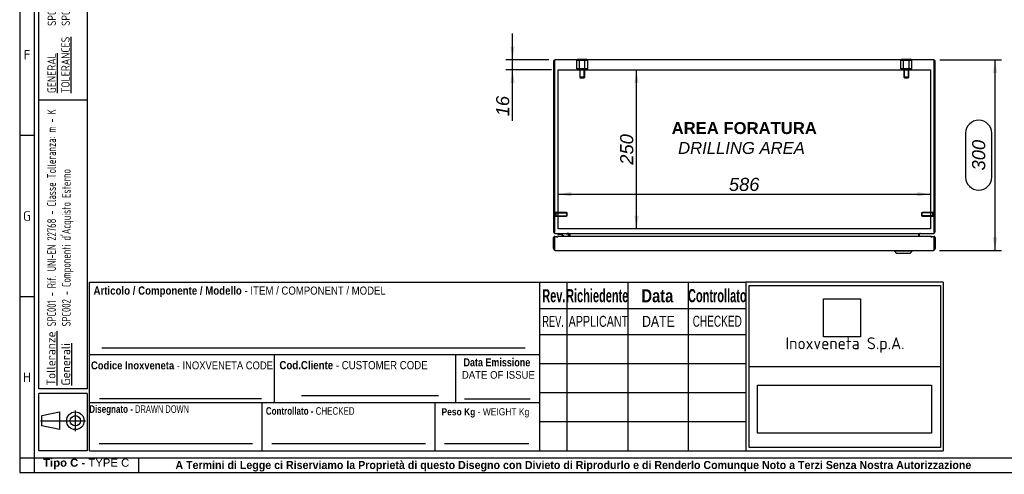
# Model space of a CAD drawing. Extents: x 6 to 412, y 11 to 288.
# Tile 1 of 3: x 6 to 213, y 11 to 106. Entities that reach past the tile are written whole.
import ezdxf
from ezdxf.enums import TextEntityAlignment as Align
from ezdxf.lldxf.tags import DXFTag

# ---------------------------------------------------------------- set-up
doc = ezdxf.new("R2010")
doc.units = 0
doc.layers.get('0').update_dxf_attribs({"linetype": 'CONTINUOUS'})
for name, color, linetype in [('_TRANSLATION', 7, 'CONTINUOUS'), ('AE00417_01', 7, 'CONTINUOUS'), ('AE00907_02', 7, 'CONTINUOUS'), ('C0000000', 7, 'CONTINUOUS'), ('C0000000_04', 7, 'CONTINUOUS'), ('C0000000_05', 7, 'CONTINUOUS'), ('C0000000_25', 7, 'CONTINUOUS'), ('C0000000_51', 7, 'CONTINUOUS'), ('DEFAULT', 7, 'CONTINUOUS'), ('SBAVATURE', 7, 'CONTINUOUS'), ('SERRATURA_SUP', 7, 'CONTINUOUS')]:
    doc.layers.add(name, color=color, linetype=linetype)
doc.styles.add('SEACAD_ARIAL', font='arial.ttf')
doc.styles.add('SEACAD_ARIAL_NARROW', font='ARIALN.TTF', dxfattribs={"width": 0.8})
doc.styles.add('SEACAD_ARIALB', font='arialbd.ttf', dxfattribs={"width": 0.9})
doc.styles.add('SEACAD_ARIALI', font='ariali.ttf')
doc.styles.add('SEACAD_SOLID_EDGE_ANSI', font='seans.ttf', dxfattribs={"width": 0.9})
doc.styles.add('SEACAD_SOLID_EDGE_ANSIB', font='seansbd.ttf', dxfattribs={"width": 0.9})
tags = doc.linetypes.add('CENTER2', pattern=[28.575, 19.05, -3.175, 3.175, -3.175]).pattern_tags.tags
tags[10:11] = [DXFTag(74, 4), DXFTag(75, 0), DXFTag(340, '0'), DXFTag(46, 0.0), DXFTag(50, 0.0), DXFTag(44, 0.0), DXFTag(45, 0.0)]
tags[8:9] = [DXFTag(74, 4), DXFTag(75, 0), DXFTag(340, '0'), DXFTag(46, 0.0), DXFTag(50, 0.0), DXFTag(44, 0.0), DXFTag(45, 0.0)]
tags[6:7] = [DXFTag(74, 4), DXFTag(75, 0), DXFTag(340, '0'), DXFTag(46, 0.0), DXFTag(50, 0.0), DXFTag(44, 0.0), DXFTag(45, 0.0)]
tags[4:5] = [DXFTag(74, 4), DXFTag(75, 0), DXFTag(340, '0'), DXFTag(46, 0.0), DXFTag(50, 0.0), DXFTag(44, 0.0), DXFTag(45, 0.0)]
tags = doc.linetypes.add('HIDDEN2', pattern=[4.7625, 3.175, -1.5875]).pattern_tags.tags
tags[6:7] = [DXFTag(74, 4), DXFTag(75, 0), DXFTag(340, '0'), DXFTag(46, 0.0), DXFTag(50, 0.0), DXFTag(44, 0.0), DXFTag(45, 0.0)]
tags[4:5] = [DXFTag(74, 4), DXFTag(75, 0), DXFTag(340, '0'), DXFTag(46, 0.0), DXFTag(50, 0.0), DXFTag(44, 0.0), DXFTag(45, 0.0)]
doc.dimstyles.new('ISO', dxfattribs={"dimtxt": 2.75, "dimasz": 2.75, "dimexe": 1.375, "dimexo": 1.375, "dimgap": 0.6875, "dimtad": 1, "dimdec": 1, "dimlfac": 7.5, "dimtxsty": 'SEACAD_ARIAL', "dimsah": 1, "dimcen": 1.375, "dimadec": 1, "dimazin": 3, "dimtfac": 0.7, "dimtdec": 3, "dimtmove": 0, "dimatfit": 3})
picture_1 = doc.add_image_def('image1.jpg', size_in_pixel=(55, 57))
picture_2 = doc.add_image_def('image2.bmp', size_in_pixel=(138, 38))

# ---------------------------------------------------------------- blocks, each defined once
blk = doc.blocks.new('SE2')
at = {"layer": 'AE00417_01', "color": 7, "linetype": 'HIDDEN2'}
for p, q in [((118.52, 65.59), (118.39, 65.59)), ((118.39, 64.59), (118.52, 64.59)), ((118.52, 65.59), (118.52, 64.59)), ((118.66, 65.49), (118.66, 64.69)), ((120.96, 65.49), (118.66, 65.49)), ((118.66, 65.41), (121.04, 65.41)), ((118.66, 64.78), (121.04, 64.78)), ((118.66, 64.69), (120.96, 64.69)), ((120.96, 65.49), (120.96, 64.69)), ((121.06, 65.39), (120.96, 65.49)), ((120.96, 64.69), (121.06, 64.79)), ((121.06, 64.79), (121.06, 65.39)), ((195.5, 65.49), (195.4, 65.39)), ((195.4, 65.39), (195.4, 64.79)), ((195.4, 64.79), (195.5, 64.69)), ((197.8, 65.41), (195.42, 65.41)), ((197.8, 64.78), (195.42, 64.78)), ((195.5, 64.69), (195.5, 65.49)), ((197.8, 65.49), (195.5, 65.49)), ((195.5, 64.69), (197.8, 64.69)), ((197.8, 64.69), (197.8, 65.49)), ((197.94, 64.59), (197.94, 65.59)), ((198.07, 65.59), (197.94, 65.59)), ((197.94, 64.59), (198.07, 64.59))]:
    blk.add_line(p, q, dxfattribs=at)
at = {"layer": 'AE00417_01', "color": 7, "linetype": 'CONTINUOUS'}
for p, q in [((118.39, 65.59), (118.39, 65.59)), ((118.39, 64.59), (118.39, 64.59)), ((198.07, 65.59), (198.07, 65.59)), ((198.07, 64.59), (198.07, 64.59))]:
    blk.add_line(p, q, dxfattribs=at)
at = {"layer": 'AE00417_01', "color": 7, "linetype": 'HIDDEN2'}
for centre, start, end in [((118.59, 65.49), 180, 0), ((118.59, 64.69), 0, 180), ((197.87, 65.49), 180, 0), ((197.87, 64.69), 0, 180)]:
    blk.add_arc(centre, 0.0667, start, end, dxfattribs=at)
at = {"layer": 'AE00907_02', "color": 7, "linetype": 'CONTINUOUS'}
for centre, start, end in [((119.06, 96.67), 178.0727, 180), ((119.06, 91.37), 180, 181.9273)]:
    blk.add_arc(centre, 0.667, start, end, dxfattribs=at)
at = {"layer": 'C0000000', "color": 7, "linetype": 'HIDDEN2'}
for p, q in [((123.65, 97.33), (123.08, 97.33)), ((123.08, 95.6), (123.08, 97.33)), ((124.81, 97.33), (123.65, 97.33)), ((123.65, 95.6), (123.65, 97.33)), ((125.39, 97.33), (124.81, 97.33)), ((124.81, 95.6), (124.81, 97.33)), ((125.39, 95.6), (125.39, 97.33)), ((123.65, 95.6), (123.08, 95.6)), ((124.81, 95.6), (123.65, 95.6)), ((123.7, 95.6), (123.7, 93.87)), ((123.8, 93.77), (123.8, 95.6)), ((124.66, 93.77), (124.66, 95.6)), ((124.76, 93.87), (124.76, 95.6)), ((125.39, 95.6), (124.81, 95.6)), ((124.76, 93.87), (123.7, 93.87)), ((123.7, 93.87), (123.83, 93.73)), ((123.83, 93.73), (124.63, 93.73)), ((124.63, 93.73), (124.76, 93.87))]:
    blk.add_line(p, q, dxfattribs=at)
at = {"layer": 'C0000000', "color": 7, "linetype": 'CONTINUOUS'}
for p, q in [((123.23, 97.63), (125.23, 97.63)), ((123.23, 97.63), (123.23, 97.49)), ((125.23, 97.49), (125.23, 97.63)), ((119.15, 60.96), (119.15, 60.96)), ((119.53, 60.83), (119.28, 60.83)), ((120.95, 61.09), (120.95, 60.83)), ((121.35, 60.43), (121.35, 60.83))]:
    blk.add_line(p, q, dxfattribs=at)
for centre, radius, start, end in [((119.28, 60.96), 0.133, 90, 180), ((119.28, 60.96), 0.133, 180, 270), ((119.53, 59.36), 1.47, 46.819, 90)]:
    blk.add_arc(centre, radius, start, end, dxfattribs=at)
blk.add_open_spline([(121.35, 60.83), (121.35, 60.86), (121.34, 60.9), (121.32, 60.96), (121.3, 60.99), (121.26, 61.03), (121.25, 61.04), (121.22, 61.06), (121.2, 61.07), (121.17, 61.08), (121.15, 61.09), (121.12, 61.09), (121.1, 61.09), (121.08, 61.09)], degree=3, knots=[0, 0, 0, 0, 0.25, 0.25, 0.5, 0.5, 0.625, 0.625, 0.75, 0.75, 0.875, 0.875, 1, 1, 1, 1], dxfattribs=at)
at = {"layer": 'C0000000_04', "color": 7, "linetype": 'HIDDEN2'}
for p, q in [((191.65, 97.33), (191.08, 97.33)), ((191.08, 95.6), (191.08, 97.33)), ((192.81, 97.33), (191.65, 97.33)), ((191.65, 95.6), (191.65, 97.33)), ((193.39, 97.33), (192.81, 97.33)), ((192.81, 95.6), (192.81, 97.33)), ((193.39, 95.6), (193.39, 97.33)), ((191.65, 95.6), (191.08, 95.6)), ((192.81, 95.6), (191.65, 95.6)), ((191.7, 95.6), (191.7, 93.87)), ((191.8, 93.77), (191.8, 95.6)), ((192.66, 93.77), (192.66, 95.6)), ((192.76, 93.87), (192.76, 95.6)), ((193.39, 95.6), (192.81, 95.6)), ((192.76, 93.87), (191.7, 93.87)), ((191.7, 93.87), (191.83, 93.73)), ((191.83, 93.73), (192.63, 93.73)), ((192.63, 93.73), (192.76, 93.87))]:
    blk.add_line(p, q, dxfattribs=at)
at = {"layer": 'C0000000_05', "color": 7, "linetype": 'CONTINUOUS'}
for p, q in [((191.23, 97.63), (193.23, 97.63)), ((191.23, 97.63), (191.23, 97.49)), ((193.23, 97.49), (193.23, 97.63))]:
    blk.add_line(p, q, dxfattribs=at)
at = {"layer": 'C0000000_25', "color": 7, "linetype": 'CONTINUOUS'}
for p, q in [((118.23, 97.16), (118.23, 61.43)), ((118.39, 97.45), (118.39, 97.16)), ((118.39, 97.16), (118.39, 97.45)), ((118.39, 97.16), (118.39, 61.43)), ((118.39, 61.43), (118.39, 97.16)), ((197.9, 97.49), (118.56, 97.49)), ((198.07, 97.45), (198.07, 97.16)), ((198.07, 97.16), (198.07, 97.45)), ((198.07, 61.43), (198.07, 97.16)), ((198.07, 97.16), (198.07, 61.43)), ((198.23, 61.43), (198.23, 97.16)), ((118.56, 61.09), (118.56, 61.09)), ((118.56, 61.09), (197.9, 61.09)), ((121.47, 60.92), (121.47, 60.43)), ((121.63, 60.92), (121.63, 61.09)), ((121.63, 60.92), (121.63, 60.43)), ((121.63, 60.43), (121.63, 60.92)), ((194.83, 60.92), (194.83, 61.09)), ((194.83, 60.43), (194.83, 60.92)), ((194.83, 60.92), (194.83, 60.43)), ((194.99, 60.43), (194.99, 60.92)), ((197.9, 61.09), (197.9, 61.09))]:
    blk.add_line(p, q, dxfattribs=at)
at = {"layer": 'C0000000_25', "color": 7, "linetype": 'CENTER2'}
for p, q in [((119.16, 95.36), (197.3, 95.36)), ((119.16, 62.03), (119.16, 95.36)), ((197.3, 95.36), (197.3, 62.03)), ((197.3, 62.03), (119.16, 62.03))]:
    blk.add_line(p, q, dxfattribs=at)
at = {"layer": 'C0000000_25', "color": 7, "linetype": 'CONTINUOUS'}
for centre, radius, start, end in [((118.56, 97.16), 0.333, 121.3323, 180), ((118.56, 97.16), 0.333, 90, 121.3323), ((197.9, 97.16), 0.333, 58.6677, 90), ((197.9, 97.16), 0.333, 0, 58.6677), ((118.56, 61.43), 0.333, 180, 270), ((121.3, 60.92), 0.173, 0, 90), ((121.3, 60.92), 0.333, 0, 31.3323), ((195.16, 60.92), 0.333, 148.6677, 180), ((195.16, 60.92), 0.173, 90, 180), ((197.9, 61.43), 0.333, 270, 0)]:
    blk.add_arc(centre, radius, start, end, dxfattribs=at)
for centre, major_axis, ratio, start_param, end_param in [((118.56, 97.16), (0, -0.333), 0.997824, 3.141593, 3.688444), ((197.9, 97.16), (0, -0.333), 0.997824, 2.594742, 3.141593), ((118.56, 61.43), (0, -0.333), 0.52, 4.712389, 6.283185), ((197.9, 61.43), (0, 0.333), 0.52, 3.141593, 4.712389)]:
    blk.add_ellipse(centre, major_axis=major_axis, ratio=ratio, start_param=start_param, end_param=end_param, dxfattribs=at)
at = {"layer": 'C0000000_51', "color": 7, "linetype": 'CONTINUOUS'}
for p, q in [((118.23, 57.91), (118.23, 60.23)), ((118.43, 60.43), (118.96, 60.43)), ((118.43, 60.43), (118.43, 57.91)), ((118.43, 57.91), (118.43, 60.23)), ((118.96, 60.43), (118.96, 60.23)), ((118.96, 60.23), (118.96, 60.43)), ((197.5, 60.43), (118.96, 60.43)), ((118.96, 60.24), (118.96, 60.24)), ((118.96, 60.23), (118.96, 60.23)), ((118.96, 60.23), (118.96, 60.23)), ((197.5, 60.43), (198.03, 60.43)), ((197.5, 60.43), (197.5, 60.23)), ((197.5, 60.23), (197.5, 60.43)), ((197.5, 60.23), (197.5, 60.23)), ((197.5, 60.23), (197.5, 60.23)), ((198.03, 57.91), (198.03, 60.43)), ((198.03, 60.23), (198.03, 57.91)), ((198.23, 60.23), (198.23, 57.91)), ((118.43, 57.55), (118.43, 57.91)), ((118.43, 57.91), (118.43, 57.55)), ((198.03, 57.55), (198.03, 57.91)), ((198.03, 57.91), (198.03, 57.55)), ((118.64, 57.49), (197.82, 57.49))]:
    blk.add_line(p, q, dxfattribs=at)
for centre, radius, start, end in [((118.43, 60.23), 0.2, 89.9684, 180), ((118.43, 60.23), 0.000267, 65.5302, 180), ((118.56, 60.1), 0.125, 174.7124, 180), ((198.03, 60.23), 0.2, 0, 90.0316), ((198.03, 60.23), 0.000267, 0, 114.4698), ((118.64, 57.91), 0.413, 180, 238.927), ((197.82, 57.91), 0.413, 301.073, 0), ((118.64, 57.91), 0.413, 238.927, 270), ((197.82, 57.91), 0.413, 270, 301.073)]:
    blk.add_arc(centre, radius, start, end, dxfattribs=at)
for centre, start_param, end_param in [((118.64, 57.91), 2.599267, 3.141593), ((197.82, 57.91), 3.141593, 3.683918)]:
    blk.add_ellipse(centre, major_axis=(0, 0.413), ratio=0.998232, start_param=start_param, end_param=end_param, dxfattribs=at)
at = {"layer": 'SERRATURA_SUP', "color": 7, "linetype": 'CONTINUOUS'}
for p, q in [((189.7, 57.49), (189.7, 57.36)), ((193.43, 57.36), (189.7, 57.36)), ((189.7, 57.36), (190.1, 56.96)), ((190.1, 56.96), (193.03, 56.96)), ((193.03, 56.96), (193.43, 57.36)), ((193.43, 57.36), (193.43, 57.49))]:
    blk.add_line(p, q, dxfattribs=at)
blk = doc.blocks.new('DMBLK51')
at = {"layer": '_TRANSLATION', "linetype": 'CONTINUOUS'}
for points in [[(211.28, 94.74), (210.82, 97.49), (210.37, 94.74)], [(211.28, 60.24), (210.37, 60.24), (210.82, 57.49)]]:
    blk.add_hatch(color=7, dxfattribs=at).paths.add_polyline_path(points)
at = {"layer": '_TRANSLATION', "color": 7, "linetype": 'CONTINUOUS'}
for p, q in [((199.27, 97.49), (212.2, 97.49)), ((210.82, 57.49), (210.82, 97.49)), ((204.64, 82.08), (204.64, 72.91)), ((210.14, 72.91), (210.14, 82.08)), ((199.19, 57.49), (212.2, 57.49))]:
    blk.add_line(p, q, dxfattribs=at)
for centre, start, end in [((207.39, 82.08), 0, 180), ((207.39, 72.91), 180, 0)]:
    blk.add_arc(centre, 2.75, start, end, dxfattribs=at)
at = {"layer": '_TRANSLATION', "color": 7, "linetype": 'CONTINUOUS', "style": 'SEACAD_ARIALI'}
blk.add_text('300', height=2.75, rotation=90, dxfattribs=at).set_placement((206.01, 74.29), align=Align.TOP_LEFT)
blk = doc.blocks.new('DMBLK55')
at = {"layer": '_TRANSLATION', "linetype": 'CONTINUOUS'}
for points in [[(109.15, 100.24), (109.6, 97.49), (110.06, 100.24)], [(109.15, 92.61), (110.06, 92.61), (109.6, 95.36)]]:
    blk.add_hatch(color=7, dxfattribs=at).paths.add_polyline_path(points)
at = {"layer": '_TRANSLATION', "color": 7, "linetype": 'CONTINUOUS'}
for p, q in [((109.6, 84.69), (109.6, 102.99)), ((117.19, 97.49), (108.23, 97.49)), ((117.79, 95.36), (108.23, 95.36))]:
    blk.add_line(p, q, dxfattribs=at)
at = {"layer": '_TRANSLATION', "color": 7, "linetype": 'CONTINUOUS', "style": 'SEACAD_ARIALI'}
blk.add_text('16', height=2.75, rotation=90, dxfattribs=at).set_placement((106.17, 85.65), align=Align.TOP_LEFT)
blk = doc.blocks.new('DMBLK56')
at = {"layer": '_TRANSLATION', "linetype": 'CONTINUOUS'}
for points in [[(121.91, 69.77), (119.16, 69.31), (121.91, 68.85)], [(194.55, 69.77), (194.55, 68.85), (197.3, 69.31)]]:
    blk.add_hatch(color=7, dxfattribs=at).paths.add_polyline_path(points)
at = {"layer": '_TRANSLATION', "color": 7, "linetype": 'CONTINUOUS'}
blk.add_line((119.16, 69.31), (197.3, 69.31), dxfattribs=at)
at = {"layer": '_TRANSLATION', "color": 7, "linetype": 'CONTINUOUS', "style": 'SEACAD_ARIALI'}
blk.add_text('586', height=2.75, dxfattribs=at).set_placement((154.99, 72.74), align=Align.TOP_LEFT)
blk = doc.blocks.new('DMBLK57')
at = {"layer": '_TRANSLATION', "linetype": 'CONTINUOUS'}
for points in [[(136.07, 92.61), (135.62, 95.36), (135.16, 92.61)], [(136.07, 64.78), (135.16, 64.78), (135.62, 62.03)]]:
    blk.add_hatch(color=7, dxfattribs=at).paths.add_polyline_path(points)
at = {"layer": '_TRANSLATION', "color": 7, "linetype": 'CONTINUOUS'}
blk.add_line((135.62, 62.03), (135.62, 95.36), dxfattribs=at)
at = {"layer": '_TRANSLATION', "color": 7, "linetype": 'CONTINUOUS', "style": 'SEACAD_ARIALI'}
blk.add_text('250', height=2.75, rotation=90, dxfattribs=at).set_placement((132.18, 75.49), align=Align.TOP_LEFT)

msp = doc.modelspace()

# ---------------------------------------------------------------- linework, layer by layer
at = {"color": 7, "linetype": 'CONTINUOUS'}
for p, q in [((6.234, 287.588), (6.234, 10.959)), ((9.263, 81.632), (6.234, 81.632)), ((115.363, 15.502), (115.363, 50.84)), ((9.263, 47.809), (6.234, 47.809)), ((20.873, 35.694), (115.363, 35.694)), ((65.314, 27.113), (94.088, 27.113)), ((20.873, 25.598), (115.363, 25.598)), ((57.113, 15.502), (57.113, 25.598)), ((93.363, 15.502), (93.363, 25.598)), ((99.513, 26.42), (113.323, 26.42)), ((17.907, 19.617), (17.907, 23.942)), ((10.566, 21.779), (20.069, 21.779)), ((22.892, 17.017), (55.1, 17.017)), ((59.132, 17.017), (91.339, 17.017)), ((95.372, 17.017), (113.05, 17.017)), ((31.194, 10.954), (31.194, 13.983)), ((6.234, 10.959), (412.092, 10.959))]:
    msp.add_line(p, q, dxfattribs=at)
msp.add_lwpolyline([(14.582, 19.926), (10.875, 20.698), (10.875, 22.86), (14.582, 23.633), (14.582, 19.926)], dxfattribs=at)
for radius in [1.854, 1.081]:
    msp.add_circle((17.907, 21.779), radius, dxfattribs=at)
at = {"layer": 'DEFAULT', "color": 7, "linetype": 'CONTINUOUS'}
for p, q in [((9.263, 287.588), (9.263, 10.959)), ((10.273, 28.5), (10.273, 283.045)), ((20.369, 283.045), (20.369, 28.5)), ((20.369, 89), (10.273, 89)), ((20.873, 15.502), (20.873, 50.84)), ((20.873, 50.84), (115.363, 50.84)), ((115.366, 50.84), (158.566, 50.84)), ((120.966, 50.84), (120.966, 15.502)), ((133.766, 50.84), (133.766, 15.502)), ((146.466, 50.84), (146.466, 15.502)), ((199.966, 50.84), (158.564, 50.84)), ((158.566, 50.84), (158.566, 15.502)), ((159.267, 50.176), (199.367, 50.176)), ((159.267, 16.162), (159.267, 50.176)), ((199.367, 50.176), (199.367, 16.162)), ((199.966, 50.84), (199.966, 15.502)), ((115.366, 45.352), (158.566, 45.352)), ((115.366, 39.902), (158.566, 39.902)), ((59.713, 25.598), (59.713, 35.694)), ((97.713, 25.598), (97.713, 35.694)), ((115.366, 33.802), (158.566, 33.802)), ((159.267, 33.171), (199.367, 33.171)), ((20.369, 28.5), (10.273, 28.5)), ((20.369, 27.5), (10.273, 27.5)), ((10.273, 15.5), (10.273, 27.5)), ((20.369, 27.5), (20.369, 15.5)), ((115.366, 27.702), (158.566, 27.702)), ((115.366, 21.602), (158.566, 21.602)), ((20.369, 15.5), (10.273, 15.5)), ((20.873, 15.502), (115.363, 15.502)), ((115.366, 15.502), (158.566, 15.502)), ((158.564, 15.502), (199.966, 15.502)), ((199.367, 16.162), (159.267, 16.162)), ((6.234, 13.988), (412.092, 13.988))]:
    msp.add_line(p, q, dxfattribs=at)
at = {"layer": 'SBAVATURE', "color": 7, "linetype": 'CONTINUOUS'}
for p, q in [((23.432, 37.088), (112.266, 37.088)), ((22.968, 26.474), (56.974, 26.474))]:
    msp.add_line(p, q, dxfattribs=at)

# ---------------------------------------------------------------- block references
at = {"layer": '_TRANSLATION'}
msp.add_blockref('SE2', (0, 0), dxfattribs=at)

# ---------------------------------------------------------------- texts
at = {"attachment_point": 1, "rotation": 90}
for s, insert, char_height, width in [('{\\fSolid Edge ANSI|b0|i0|c0|p34;\\W0.84600x;\\C7;SPC001 - REFERENCE UNI-EN 22768 - TOLERANCE CLASS: m - K}\\P{\\fSolid Edge ANSI|b0|i0|c0|p34;\\W0.84600x;\\C7;SPC002 - }{\\fSolid Edge ANSI|b0|i0|c0|p34;\\W0.94000x;\\C7;EXTERNALLY PURCHASED COMPONENTS}', (12.101, 104.605), 1.75, 56.68133), ('{\\fSolid Edge ANSI|b1|i0|c0|p34;\\L\\C7;Tolleranze}\\P{\\fSolid Edge ANSI|b1|i0|c0|p34;\\L\\C7;Generali}', (11.89, 29.169), 1.85, 10.93945)]:
    msp.add_mtext(s, dxfattribs=dict(at, insert=insert, char_height=char_height, width=width))
for s, insert, char_height, width, style in [('{\\fSolid Edge ANSI|b0|i0|c0|p34;\\L\\C7;GENERAL}\\P{\\fSolid Edge ANSI|b0|i0|c0|p34;\\L\\C7;TOLERANCES}\\P', (12.048, 90.485), 1.75, 12.63203, 'SEACAD_SOLID_EDGE_ANSI'), ("{\\fSolid Edge ANSI|b1|i0|c0|p34;\\W0.82000x;\\C7;SPC001 - Rif. UNI-EN 22768 - Classe Tolleranza: m - K}\\P{\\fSolid Edge ANSI|b1|i0|c0|p34;\\W0.82000x;\\C7;SPC002 - Componenti d'Acquisto Esterno}", (12, 41.571), 1.85, 46.58795, 'SEACAD_SOLID_EDGE_ANSIB')]:
    msp.add_mtext(s, dxfattribs=dict(at, insert=insert, char_height=char_height, width=width, style=style))
for s, insert, char_height, width, attachment_point in [('{\\fSolid Edge ANSI|b0||i0||c0|p34;\\C7;\\H2.019192;\\W1.;F}', (7.783, 97.538), 2.01919, 2.2716, 8), ('{\\fSolid Edge ANSI|b0||i0||c0|p34;\\C7;\\H2.019192;\\W1.;G}', (7.757, 63.716), 2.01919, 2.5871, 8), ('{\\fSolid Edge ANSI|b0||i0||c0|p34;\\C7;\\H2.5;\\W1.;Inoxveneta S.p.A.}', (179.366, 37.657), 2.5, 38.9068, 5), ('{\\fSolid Edge ANSI|b0||i0||c0|p34;\\C7;\\H2.019192;\\W1.;H}', (7.759, 29.895), 2.01919, 2.7133, 8), ('{\\fArial|b1||i0||c0|p34;\\C7;\\H1.7;\\W1.;Tipo C - }{\\fArial|b0||i0||c0|p34;\\C7;\\H1.7;\\W1.;TYPE C}', (20.186, 11.634), 1.7, 18.15868, 8), ('{\\fArial|b1||i0||c0|p34;\\C7;\\H1.7;\\W0.94;A Termini di Legge ci Riserviamo la Proprietà di questo Disegno con Divieto di Riprodurlo e di Renderlo Comunque Noto a Terzi Senza Nostra Autorizzazione}', (122.366, 11.137), 1.7, 175.01141, 8)]:
    msp.add_mtext(s, dxfattribs=dict(insert=insert, char_height=char_height, width=width, attachment_point=attachment_point))
for s, insert, char_height, width, attachment_point, style in [('{\\fArial|b1||i0||c0|p34;\\C7;\\H1.7163132;\\W0.846;Articolo / Componente / Modello}{\\fArial|b0||i0||c0|p34;\\C7;\\H1.7163132;\\W0.846; - ITEM}{\\fArial|b0||i0||c0|p34;\\C7;\\H1.7;\\W0.846; / COMPONENT / MODEL}', (21.72, 47.719), 1.716313, 61.3875, 7, 'SEACAD_ARIAL'), ('{\\fArial|b1||i0||c0|p34;\\C7;\\H2.75;\\W0.6;Richiedente}', (127.374, 46.608), 2.75, 12.23036, 8, 'SEACAD_ARIALB'), ('{\\fArial|b1||i0||c0|p34;\\C7;\\H2.75;\\W0.6;Controllato}', (152.564, 46.608), 2.75, 11.31616, 8, 'SEACAD_ARIALB'), ('{\\fArial|b1||i0||c0|p34;\\C7;\\H2.75;\\W0.6;Rev.}', (118.275, 46.597), 2.75, 4.50348, 8, 'SEACAD_ARIALB'), ('{\\fArial|b1||i0||c0|p34;\\C7;\\H2.75;\\W0.8;Data}', (139.989, 46.585), 2.75, 6.78265, 8, 'SEACAD_ARIALB'), ('{\\fArial|b0||i0||c0|p34;\\C7;\\H2.3;\\W0.6;REV.}', (118.125, 41.484), 2.3, 5.04266, 8, 'SEACAD_ARIAL'), ('{\\fArial|b0||i0||c0|p34;\\C7;\\H2.3;\\W0.7;APPLICANT}', (121.375, 41.459), 2.3, 12.12989, 7, 'SEACAD_ARIAL'), ('{\\fArial|b0||i0||c0|p34;\\C7;\\H2.3;\\W0.8;DATE}', (140.209, 41.484), 2.3, 7.08597, 8, 'SEACAD_ARIAL'), ('{\\fArial Narrow|b0||i0||c0|p34;\\C7;\\H2.3;\\W0.8;CHECKED}', (152.548, 41.483), 2.3, 10.75184, 8, 'SEACAD_ARIAL_NARROW'), ('{\\fArial|b1||i0||c0|p34;\\C7;\\H1.67;\\W0.846;Codice Inoxveneta}{\\fArial|b0||i0||c0|p34;\\C7;\\H1.67;\\W0.846; - INOXVENETA CODE}', (21.196, 32.543), 1.67, 38.23236, 7, 'SEACAD_ARIAL'), ('{\\fArial|b1||i0||c0|p34;\\C7;\\H1.7163132;\\W0.846;Cod.Cliente}{\\fArial|b0||i0||c0|p34;\\C7;\\H1.7163132;\\W0.846; - CUSTOMER CODE}', (60.714, 32.572), 1.716313, 31.52647, 7, 'SEACAD_ARIAL'), ('{\\fArial|b1||i0||c0|p34;\\C7;\\H1.7;\\W0.792;Data Emissione}', (99.324, 33.173), 1.7, 14.35739, 7, 'SEACAD_ARIALB'), ('{\\fArial|b0||i0||c0|p34;\\C7;\\H1.6;\\W0.9;DATE OF ISSUE}', (98.978, 30.59), 1.6, 15.11655, 7, 'SEACAD_ARIAL'), ('{\\fArial|b1||i0||c0|p34;\\C7;\\H1.6;\\W0.752;Disegnato - }{\\fArial Narrow|b0||i0||c0|p34;\\C7;\\H1.5875;\\W0.752;\\T1.;DRAWN DOWN}', (31.284, 22.95), 1.6, 19.88117, 8, 'SEACAD_ARIAL_NARROW'), ('{\\fArial|b1||i0||c0|p34;\\C7;\\H1.6;\\W0.752;Controllato - }{\\fArial|b0||i0||c0|p34;\\C7;\\H1.5875;\\W0.752;\\T1.;CHECKED}{\\fArial|b1||i0||c0|p34;\\C7;\\H1.6;\\W0.752; }', (67.172, 23.026), 1.6, 18.83287, 8, 'SEACAD_ARIALB'), ('{\\fArial|b1||i0||c0|p34;\\C7;\\H1.5;\\W0.846;Peso Kg}{\\fArial|b0||i0||c0|p34;\\C7;\\H1.5;\\W0.846; - WEIGHT Kg}', (94.712, 22.459), 1.5, 18.73278, 7, 'SEACAD_ARIAL')]:
    msp.add_mtext(s, dxfattribs=dict(insert=insert, char_height=char_height, width=width, attachment_point=attachment_point, style=style))
at = {"layer": '_TRANSLATION', "insert": (157.633, 81.074), "char_height": 3, "width": 34.96354, "attachment_point": 5}
msp.add_mtext('{\\fArial|b0||i0||c0|p34;\\C7;\\H3.;\\W1.; }{\\fArial|b1||i0||c0|p34;\\C7;\\H2.5;\\W1.;AREA FORATURA \\P}{\\fArial|b0||i1||c0|p34;\\C7;\\H2.5;\\W1.;DRILLING AREA}', dxfattribs=at)

# ---------------------------------------------------------------- dimensions: what is measured, and where the dimension line sits
at = {"layer": '_TRANSLATION', "color": 7, "linetype": 'CONTINUOUS'}
for base, p1, p2, angle, picture, middle, dimtype in [((109.605, 97.495), (119.164, 95.361), (118.564, 97.495), 90, 'DMBLK55', (109.605, 90.954), 160), ((210.823, 57.495), (197.817, 57.495), (197.897, 97.495), 89.88501, 'DMBLK51', (210.823, 77.495), 161), ((135.615, 62.028), (119.164, 62.028), (119.164, 95.361), 90, 'DMBLK57', (135.615, 78.695), 161), ((119.164, 69.307), (119.164, 62.028), (197.297, 62.028), 0, 'DMBLK56', (158.231, 69.307), 161)]:
    dim = msp.add_linear_dim(base=base, p1=p1, p2=p2, angle=angle, text='\\A1;<>', dimstyle='ISO', dxfattribs=at)
    dim.commit()
    dim.dimension.update_dxf_attribs({"geometry": picture, "text_midpoint": middle, "dimtype": dimtype})

# ---------------------------------------------------------------- pictures from other files: only their frames are drawn
image = msp.add_image(picture_1, insert=(174.862, 39.378), size_in_units=(7.719, 8), rotation=0)
image.dxf.flags = 7
image = msp.add_image(picture_2, insert=(160.965, 19.172), size_in_units=(36.512, 10.054))
image.dxf.flags = 7

doc.saveas('drawing.dxf')
